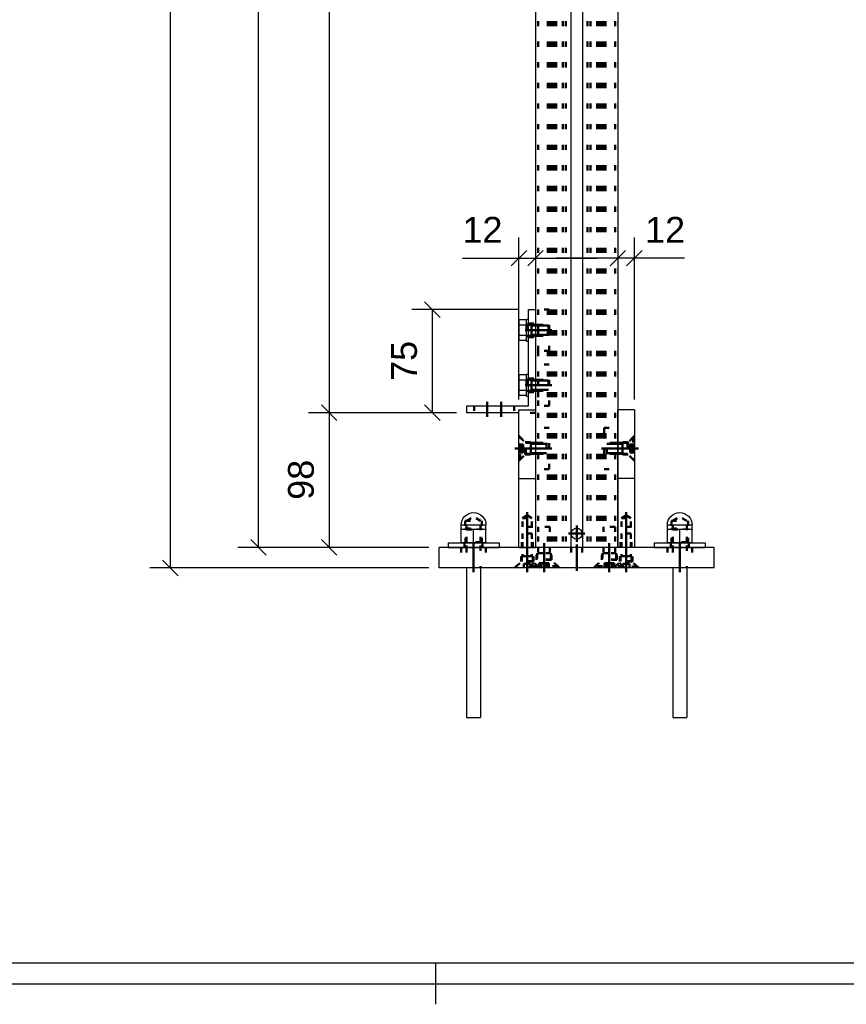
# Model space of a CAD drawing. Header units: millimetres. Extents: x 2 to 422, y -384 to -87.
# Tile 2 of 13: x 87 to 167, y -381 to -286. Entities that reach past the tile are written whole.
import ezdxf

# ---------------------------------------------------------------- set-up
doc = ezdxf.new("R2010")
doc.units = ezdxf.units.MM
doc.linetypes.add('DOT', pattern=[2, 0.5, -1.5])
doc.linetypes.add('STRICHPUNKT2', pattern=[18.5, 10, -4, 0.5, -4])
doc.layers.get('0').update_dxf_attribs({"linetype": 'CONTINUOUS'})
doc.layers.add('DIM49', color=4, linetype='CONTINUOUS')
doc.layers.add('TXT_DIM49', color=2, linetype='CONTINUOUS')
doc.layers.add('LE_ALL', color=7, linetype='CONTINUOUS', lineweight=50)
doc.styles.add('ARIAL', font='arial.ttf')

# ---------------------------------------------------------------- blocks, each defined once
blk = doc.blocks.new('DINA3_00002', base_point=(415.268, -377.081))
for p, q in [((415.268, -377.081), (9.268, -377.081)), ((127.268, -381.081), (127.268, -377.081)), ((7.268, -379.081), (417.268, -379.081))]:
    blk.add_line(p, q)
blk = doc.blocks.new('_ZBL0013_00001')
blk.add_blockref('DINA3_00002', (415.268, -377.081))
blk = doc.blocks.new('_D5', base_point=(115.431, -262.228))
at = {"layer": 'DIM49', "color": 1}
for p, q in [((116.931, -195.016), (116.931, -323.682)), ((129.264, -323.682), (114.931, -323.682)), ((116.181, -322.932), (117.681, -324.432))]:
    blk.add_line(p, q, dxfattribs=at)
blk = doc.blocks.new('_D6', base_point=(115.431, -332.135))
at = {"layer": 'DIM49', "color": 1}
for p, q in [((129.264, -323.682), (114.931, -323.682)), ((117.681, -324.432), (116.181, -322.932)), ((116.931, -323.682), (116.931, -336.748)), ((116.181, -335.998), (117.681, -337.498)), ((126.597, -336.748), (114.931, -336.748))]:
    blk.add_line(p, q, dxfattribs=at)
at = {"layer": 'TXT_DIM49', "style": 'ARIAL'}
blk.add_text('98', height=2.5, rotation=90.00021, dxfattribs=at).set_placement((115.431, -332.135))
blk = doc.blocks.new('Profiel 60x60_00315', base_point=(142.264, -185.682))
for p, q in [((136.931, -185.682), (136.931, -336.748)), ((140.364, -185.682), (140.364, -336.748)), ((141.497, -185.682), (141.497, -336.748)), ((144.931, -185.682), (144.931, -336.748)), ((140.364, -336.748), (136.931, -336.748)), ((141.497, -336.748), (140.364, -336.748)), ((144.931, -336.748), (141.497, -336.748))]:
    blk.add_line(p, q)
blk.add_circle((140.931, -335.415), 0.533)
at = {"layer": 'LE_ALL', "color": 3, "linetype": 'DOT'}
for p, q in [((137.197, -185.682), (137.197, -336.748)), ((137.197, -185.682), (137.197, -336.748)), ((138.128, -185.682), (138.128, -336.748)), ((138.277, -185.682), (138.277, -336.748)), ((138.331, -185.682), (138.331, -336.748)), ((138.397, -185.682), (138.397, -336.748)), ((138.506, -185.682), (138.506, -336.748)), ((138.531, -185.682), (138.531, -336.748)), ((138.611, -185.682), (138.611, -336.748)), ((138.623, -185.682), (138.623, -336.748)), ((138.664, -185.682), (138.664, -336.748)), ((138.697, -185.682), (138.697, -336.748)), ((138.784, -185.682), (138.784, -336.748)), ((138.944, -185.682), (138.944, -336.748)), ((139.597, -185.682), (139.597, -336.748)), ((139.864, -185.682), (139.864, -336.748)), ((141.997, -185.682), (141.997, -336.748)), ((142.264, -185.682), (142.264, -336.748)), ((142.917, -185.682), (142.917, -336.748)), ((143.077, -185.682), (143.077, -336.748)), ((143.164, -185.682), (143.164, -336.748)), ((143.197, -185.682), (143.197, -336.748)), ((143.238, -185.682), (143.238, -336.748)), ((143.251, -185.682), (143.251, -336.748)), ((143.331, -185.682), (143.331, -336.748)), ((143.356, -185.682), (143.356, -336.748)), ((143.464, -185.682), (143.464, -336.748)), ((143.531, -185.682), (143.531, -336.748)), ((143.584, -185.682), (143.584, -336.748)), ((143.733, -185.682), (143.733, -336.748)), ((144.664, -185.682), (144.664, -336.748)), ((144.664, -185.682), (144.664, -336.748))]:
    blk.add_line(p, q, dxfattribs=at)
for name, p in [('_D5', (115.431, -262.228)), ('_D6', (115.431, -332.135))]:
    blk.add_blockref(name, p)
blk = doc.blocks.new('_00317', base_point=(140.931, -335.415))
at = {"layer": 'LE_ALL', "color": 1, "linetype": 'STRICHPUNKT2'}
for q in [(140.931, -334.615), (140.931, -334.615), (140.131, -335.415), (140.131, -335.415), (141.731, -335.415), (140.931, -336.215), (141.731, -335.415), (140.931, -336.215)]:
    blk.add_line((140.931, -335.415), q, dxfattribs=at)
blk = doc.blocks.new('_00316')
blk.add_blockref('_00317', (140.931, -335.415))
blk = doc.blocks.new('Profiel 60x60_00314')
for name, p in [('Profiel 60x60_00315', (142.264, -185.682)), ('_00316', (0, 0))]:
    blk.add_blockref(name, p)
blk = doc.blocks.new('_D3', base_point=(108.557, -265.055))
at = {"layer": 'DIM49', "color": 1}
for p, q in [((110.057, -336.748), (110.057, -185.682)), ((109.307, -335.998), (110.807, -337.498)), ((126.597, -336.748), (108.057, -336.748))]:
    blk.add_line(p, q, dxfattribs=at)
blk = doc.blocks.new('Brede Strip 15x200_00320', base_point=(146.331, -338.132))
for p, q in [((154.264, -336.748), (127.597, -336.748)), ((127.597, -338.748), (127.597, -336.748)), ((154.264, -338.748), (154.264, -336.748)), ((154.264, -338.748), (127.597, -338.748))]:
    blk.add_line(p, q)
at = {"layer": 'LE_ALL', "color": 3, "linetype": 'DOT'}
for p, q in [((129.731, -336.748), (129.731, -338.748)), ((132.131, -336.748), (132.131, -338.748)), ((136.731, -338.132), (136.731, -336.748)), ((138.497, -337.966), (138.497, -336.748)), ((140.397, -336.748), (140.397, -338.748)), ((141.464, -336.748), (141.464, -338.748)), ((144.831, -337.966), (144.831, -336.748)), ((146.331, -338.132), (146.331, -336.748)), ((149.731, -336.748), (149.731, -338.748)), ((152.131, -336.748), (152.131, -338.748)), ((136.731, -338.132), (135.531, -338.132)), ((137.347, -338.748), (136.731, -338.132)), ((138.497, -337.966), (137.031, -337.966)), ((139.279, -338.748), (138.497, -337.966)), ((144.831, -337.966), (143.364, -337.966)), ((145.613, -338.748), (144.831, -337.966)), ((146.331, -338.132), (145.131, -338.132)), ((146.947, -338.748), (146.331, -338.132))]:
    blk.add_line(p, q, dxfattribs=at)
for points in [[(134.914, -338.748), (135.531, -338.132), (135.531, -336.748)], [(136.249, -338.748), (137.031, -337.966), (137.031, -336.748)], [(142.582, -338.748), (143.364, -337.966), (143.364, -336.748)], [(144.514, -338.748), (145.131, -338.132), (145.131, -336.748)]]:
    blk.add_lwpolyline(points, dxfattribs=at)
blk.add_blockref('_D3', (108.557, -265.055))
blk = doc.blocks.new('_00322', base_point=(130.931, -336.348))
at = {"layer": 'LE_ALL', "color": 1, "linetype": 'STRICHPUNKT2'}
for p, q in [((130.931, -336.348), (130.931, -339.148)), ((130.931, -336.348), (130.931, -339.148)), ((136.131, -339.148), (136.131, -336.348)), ((136.131, -339.148), (136.131, -336.348)), ((136.131, -339.148), (136.131, -336.348)), ((137.764, -339.148), (137.764, -336.348)), ((137.764, -339.148), (137.764, -336.348)), ((140.931, -336.482), (140.931, -339.015)), ((144.097, -339.148), (144.097, -336.348)), ((144.097, -339.148), (144.097, -336.348)), ((145.731, -339.148), (145.731, -336.348)), ((145.731, -339.148), (145.731, -336.348)), ((145.731, -339.148), (145.731, -336.348)), ((150.931, -336.348), (150.931, -339.148)), ((150.931, -336.348), (150.931, -339.148))]:
    blk.add_line(p, q, dxfattribs=at)
blk = doc.blocks.new('_00321')
blk.add_blockref('_00322', (130.931, -336.348))
blk = doc.blocks.new('Brede Strip 15x200_00319')
for name, p in [('Brede Strip 15x200_00320', (146.331, -338.132)), ('_00321', (0, 0))]:
    blk.add_blockref(name, p)
blk = doc.blocks.new('Carrosseriering M12 (ISO 7093 _ DIN 9021)_00326', base_point=(150.064, -336.748))
for p, q in [((148.464, -336.308), (153.397, -336.308)), ((148.464, -336.308), (148.464, -336.748)), ((148.464, -336.748), (153.397, -336.748)), ((153.397, -336.308), (153.397, -336.748))]:
    blk.add_line(p, q)
at = {"layer": 'LE_ALL', "color": 3, "linetype": 'DOT'}
for p, q in [((150.064, -336.748), (150.064, -336.308)), ((151.797, -336.748), (151.797, -336.308))]:
    blk.add_line(p, q, dxfattribs=at)
blk = doc.blocks.new('Carrosseriering M12 (ISO 7093 _ DIN 9021)_00325')
blk.add_blockref('Carrosseriering M12 (ISO 7093 _ DIN 9021)_00326', (150.064, -336.748))
blk = doc.blocks.new('Hoge dopmoer (DIN 1587)-M12_00328', base_point=(150.123, -334.908))
for p, q in [((149.731, -334.575), (152.131, -334.575)), ((149.731, -334.975), (150.331, -334.975)), ((149.731, -335.025), (149.731, -334.975)), ((149.731, -336.259), (149.731, -335.025)), ((150.331, -334.975), (151.531, -334.975)), ((150.931, -336.259), (150.931, -335.025)), ((151.531, -334.975), (152.131, -334.975)), ((152.131, -334.975), (152.131, -334.575)), ((152.131, -334.975), (152.131, -335.025)), ((149.731, -336.308), (149.731, -336.259)), ((150.331, -336.308), (149.731, -336.308)), ((151.531, -336.308), (150.331, -336.308))]:
    blk.add_line(p, q)
blk.add_lwpolyline([(149.731, -334.975), (149.731, -334.575, -0.414214), (150.931, -333.375, -0.414214), (152.131, -334.575)], format="xyb")
for points in [[(150.331, -334.975), (150.042, -334.987), (149.731, -335.025)], [(150.931, -335.025), (150.62, -334.987), (150.331, -334.975)], [(150.931, -336.259), (151.242, -336.296), (151.531, -336.308), (151.82, -336.296), (152.131, -336.259), (152.131, -335.025), (151.82, -334.987), (151.531, -334.975), (151.242, -334.987), (150.931, -335.025)], [(149.731, -336.259), (150.042, -336.296), (150.331, -336.308)], [(150.331, -336.308), (150.62, -336.296), (150.931, -336.259)], [(152.131, -336.259), (152.131, -336.308), (151.531, -336.308)]]:
    blk.add_lwpolyline(points)
at = {"layer": 'LE_ALL', "color": 3, "linetype": 'DOT'}
for p, q in [((150.123, -334.175), (151.739, -334.175)), ((150.123, -334.175), (150.123, -334.908)), ((150.251, -334.175), (150.931, -333.775)), ((151.611, -334.175), (150.931, -333.775)), ((151.739, -334.175), (151.739, -334.908)), ((150.123, -334.908), (151.739, -334.908)), ((150.131, -336.308), (150.131, -334.908)), ((151.731, -336.308), (151.731, -334.908))]:
    blk.add_line(p, q, dxfattribs=at)
blk = doc.blocks.new('GEWINDE_00330', base_point=(150.131, -336.308))
at = {"layer": 'LE_ALL', "color": 3, "linetype": 'DOT'}
for p, q in [((150.131, -336.308), (150.131, -334.908)), ((150.131, -334.908), (150.251, -335.028)), ((150.251, -336.239), (150.251, -335.028)), ((150.251, -335.028), (151.611, -335.028)), ((151.731, -334.908), (151.611, -335.028)), ((151.611, -336.239), (151.611, -335.028)), ((151.731, -336.308), (151.731, -334.908)), ((150.131, -336.308), (150.251, -336.239)), ((151.611, -336.239), (150.251, -336.239)), ((151.731, -336.308), (151.611, -336.239))]:
    blk.add_line(p, q, dxfattribs=at)
blk = doc.blocks.new('GEWINDE_00329')
blk.add_blockref('GEWINDE_00330', (150.131, -336.308))
blk = doc.blocks.new('Hoge dopmoer (DIN 1587)-M12_00327')
for name, p in [('Hoge dopmoer (DIN 1587)-M12_00328', (150.123, -334.908)), ('GEWINDE_00329', (0, 0))]:
    blk.add_blockref(name, p)
blk = doc.blocks.new('Draadstang-M12x140_00332', base_point=(150.251, -353.242))
for p, q in [((150.251, -338.748), (150.251, -353.242)), ((151.611, -338.748), (151.611, -353.242)), ((150.251, -353.242), (151.611, -353.242))]:
    blk.add_line(p, q)
at = {"layer": 'LE_ALL', "color": 3, "linetype": 'DOT'}
blk.add_line((151.611, -334.575), (151.611, -338.748), dxfattribs=at)
blk.add_lwpolyline([(150.251, -334.575), (150.251, -336.748), (150.251, -338.748)], dxfattribs=at)
blk = doc.blocks.new('Draadstang-M12x140_00331')
blk.add_blockref('Draadstang-M12x140_00332', (150.251, -353.242))
blk = doc.blocks.new('Montage_00324')
for name in ['Hoge dopmoer (DIN 1587)-M12_00327', 'Draadstang-M12x140_00331', 'Carrosseriering M12 (ISO 7093 _ DIN 9021)_00325']:
    blk.add_blockref(name, (0, 0))
blk = doc.blocks.new('Carrosseriering M12 (ISO 7093 _ DIN 9021)_00335', base_point=(130.064, -336.748))
for p, q in [((128.464, -336.308), (133.397, -336.308)), ((128.464, -336.308), (128.464, -336.748)), ((128.464, -336.748), (133.397, -336.748)), ((133.397, -336.308), (133.397, -336.748))]:
    blk.add_line(p, q)
at = {"layer": 'LE_ALL', "color": 3, "linetype": 'DOT'}
for p, q in [((130.064, -336.748), (130.064, -336.308)), ((131.797, -336.748), (131.797, -336.308))]:
    blk.add_line(p, q, dxfattribs=at)
blk = doc.blocks.new('Carrosseriering M12 (ISO 7093 _ DIN 9021)_00334')
blk.add_blockref('Carrosseriering M12 (ISO 7093 _ DIN 9021)_00335', (130.064, -336.748))
blk = doc.blocks.new('Hoge dopmoer (DIN 1587)-M12_00337', base_point=(130.123, -334.908))
for p, q in [((129.731, -334.575), (132.131, -334.575)), ((129.731, -334.975), (130.331, -334.975)), ((129.731, -335.025), (129.731, -334.975)), ((129.731, -336.259), (129.731, -335.025)), ((130.331, -334.975), (131.531, -334.975)), ((130.931, -336.259), (130.931, -335.025)), ((131.531, -334.975), (132.131, -334.975)), ((132.131, -334.975), (132.131, -334.575)), ((132.131, -334.975), (132.131, -335.025)), ((129.731, -336.308), (129.731, -336.259)), ((130.331, -336.308), (129.731, -336.308)), ((131.531, -336.308), (130.331, -336.308))]:
    blk.add_line(p, q)
blk.add_lwpolyline([(129.731, -334.975), (129.731, -334.575, -0.414214), (130.931, -333.375, -0.414214), (132.131, -334.575)], format="xyb")
for points in [[(130.331, -334.975), (130.042, -334.987), (129.731, -335.025)], [(130.931, -335.025), (130.62, -334.987), (130.331, -334.975)], [(130.931, -336.259), (131.242, -336.296), (131.531, -336.308), (131.82, -336.296), (132.131, -336.259), (132.131, -335.025), (131.82, -334.987), (131.531, -334.975), (131.242, -334.987), (130.931, -335.025)], [(129.731, -336.259), (130.042, -336.296), (130.331, -336.308)], [(130.331, -336.308), (130.62, -336.296), (130.931, -336.259)], [(132.131, -336.259), (132.131, -336.308), (131.531, -336.308)]]:
    blk.add_lwpolyline(points)
at = {"layer": 'LE_ALL', "color": 3, "linetype": 'DOT'}
for p, q in [((130.123, -334.175), (131.739, -334.175)), ((130.123, -334.175), (130.123, -334.908)), ((130.251, -334.175), (130.931, -333.775)), ((131.611, -334.175), (130.931, -333.775)), ((131.739, -334.175), (131.739, -334.908)), ((130.123, -334.908), (131.739, -334.908)), ((130.131, -336.308), (130.131, -334.908)), ((131.731, -336.308), (131.731, -334.908))]:
    blk.add_line(p, q, dxfattribs=at)
blk = doc.blocks.new('GEWINDE_00339', base_point=(130.131, -334.908))
at = {"layer": 'LE_ALL', "color": 3, "linetype": 'DOT'}
for p, q in [((130.131, -334.908), (130.251, -335.028)), ((130.131, -336.308), (130.131, -334.908)), ((130.251, -336.239), (130.251, -335.028)), ((130.251, -335.028), (131.611, -335.028)), ((131.731, -334.908), (131.611, -335.028)), ((131.611, -336.239), (131.611, -335.028)), ((131.731, -336.308), (131.731, -334.908)), ((130.131, -336.308), (130.251, -336.239)), ((131.611, -336.239), (130.251, -336.239)), ((131.731, -336.308), (131.611, -336.239))]:
    blk.add_line(p, q, dxfattribs=at)
blk = doc.blocks.new('GEWINDE_00338')
blk.add_blockref('GEWINDE_00339', (130.131, -334.908))
blk = doc.blocks.new('Hoge dopmoer (DIN 1587)-M12_00336')
for name, p in [('Hoge dopmoer (DIN 1587)-M12_00337', (130.123, -334.908)), ('GEWINDE_00338', (0, 0))]:
    blk.add_blockref(name, p)
blk = doc.blocks.new('Draadstang-M12x140_00341', base_point=(130.251, -353.242))
for p, q in [((130.251, -338.748), (130.251, -353.242)), ((131.611, -338.748), (131.611, -353.242)), ((130.251, -353.242), (131.611, -353.242))]:
    blk.add_line(p, q)
at = {"layer": 'LE_ALL', "color": 3, "linetype": 'DOT'}
blk.add_line((131.611, -334.575), (131.611, -338.748), dxfattribs=at)
blk.add_lwpolyline([(130.251, -334.575), (130.251, -336.748), (130.251, -338.748)], dxfattribs=at)
blk = doc.blocks.new('Draadstang-M12x140_00340')
blk.add_blockref('Draadstang-M12x140_00341', (130.251, -353.242))
blk = doc.blocks.new('Montage_00333')
for name in ['Hoge dopmoer (DIN 1587)-M12_00336', 'Draadstang-M12x140_00340', 'Carrosseriering M12 (ISO 7093 _ DIN 9021)_00334']:
    blk.add_blockref(name, (0, 0))
blk = doc.blocks.new('Montage voetplaat_00323')
for name in ['Montage_00333', 'Montage_00324']:
    blk.add_blockref(name, (0, 0))
blk = doc.blocks.new('Verzonken kopbout (DIN 7991_ISO 10642)-M10x30_00344', base_point=(137.197, -337.322))
at = {"layer": 'LE_ALL', "color": 3, "linetype": 'DOT'}
for p, q in [((137.197, -334.748), (137.197, -336.748)), ((138.331, -334.748), (137.197, -334.748)), ((138.331, -334.748), (138.331, -336.748)), ((137.197, -336.748), (137.197, -337.322)), ((138.331, -336.748), (138.331, -337.322)), ((136.431, -338.588), (137.097, -337.922)), ((137.097, -337.322), (137.097, -337.922)), ((138.431, -337.322), (137.097, -337.322)), ((137.197, -337.322), (138.331, -337.322)), ((138.431, -337.322), (138.431, -337.922)), ((136.431, -338.588), (136.431, -338.748)), ((139.097, -338.588), (136.431, -338.588)), ((137.533, -338.268), (137.302, -338.268)), ((137.302, -338.268), (137.302, -338.748)), ((137.995, -338.268), (137.533, -338.268)), ((137.533, -338.268), (137.533, -338.748)), ((137.995, -338.268), (137.995, -338.748)), ((138.226, -338.268), (137.995, -338.268)), ((138.226, -338.268), (138.226, -338.748)), ((139.097, -338.588), (139.097, -338.748))]:
    blk.add_line(p, q, dxfattribs=at)
blk.add_lwpolyline([(139.097, -338.588), (138.431, -337.922), (137.097, -337.922)], dxfattribs=at)
blk = doc.blocks.new('Verzonken kopbout (DIN 7991_ISO 10642)-M10x30_00343')
blk.add_blockref('Verzonken kopbout (DIN 7991_ISO 10642)-M10x30_00344', (137.197, -337.322))
blk = doc.blocks.new('Verzonken kopbout (DIN 7991_ISO 10642)-M10x30_00350', base_point=(143.531, -337.322))
at = {"layer": 'LE_ALL', "color": 3, "linetype": 'DOT'}
for p, q in [((143.531, -334.748), (143.531, -336.748)), ((144.664, -334.748), (143.531, -334.748)), ((144.664, -334.748), (144.664, -336.748)), ((143.531, -336.748), (143.531, -337.322)), ((144.664, -336.748), (144.664, -337.322)), ((142.764, -338.588), (143.431, -337.922)), ((143.431, -337.322), (143.431, -337.922)), ((144.764, -337.322), (143.431, -337.322)), ((143.531, -337.322), (144.664, -337.322)), ((144.764, -337.322), (144.764, -337.922)), ((142.764, -338.588), (142.764, -338.748)), ((145.431, -338.588), (142.764, -338.588)), ((143.866, -338.268), (143.635, -338.268)), ((143.635, -338.268), (143.635, -338.748)), ((144.328, -338.268), (143.866, -338.268)), ((143.866, -338.268), (143.866, -338.748)), ((144.328, -338.268), (144.328, -338.748)), ((144.559, -338.268), (144.328, -338.268)), ((144.559, -338.268), (144.559, -338.748)), ((145.431, -338.588), (145.431, -338.748))]:
    blk.add_line(p, q, dxfattribs=at)
blk.add_lwpolyline([(145.431, -338.588), (144.764, -337.922), (143.431, -337.922)], dxfattribs=at)
blk = doc.blocks.new('Verzonken kopbout (DIN 7991_ISO 10642)-M10x30_00349')
blk.add_blockref('Verzonken kopbout (DIN 7991_ISO 10642)-M10x30_00350', (143.531, -337.322))
blk = doc.blocks.new('Montage voetplaat_00342')
for name in ['Verzonken kopbout (DIN 7991_ISO 10642)-M10x30_00343', 'Verzonken kopbout (DIN 7991_ISO 10642)-M10x30_00349']:
    blk.add_blockref(name, (0, 0))
blk = doc.blocks.new('Voetplaat + montage_00318')
for name in ['Brede Strip 15x200_00319', 'Montage voetplaat_00323', 'Montage voetplaat_00342']:
    blk.add_blockref(name, (0, 0))
blk = doc.blocks.new('_D9', base_point=(129.849, -307.185))
at = {"layer": 'DIM49', "color": 1}
for p, q in [((135.331, -322.415), (135.331, -306.685)), ((134.581, -309.435), (136.081, -307.935)), ((137.681, -307.935), (136.181, -309.435)), ((129.849, -308.685), (142.931, -308.685))]:
    blk.add_line(p, q, dxfattribs=at)
at = {"layer": 'TXT_DIM49', "style": 'ARIAL'}
blk.add_text('12', height=2.5, dxfattribs=at).set_placement((129.849, -307.185))
blk = doc.blocks.new('Plaatwerk D_ 12_00353', base_point=(135.947, -327.749))
for p, q in [((135.331, -330.082), (136.931, -330.082)), ((136.931, -330.082), (136.931, -336.748)), ((135.331, -336.748), (136.931, -336.748))]:
    blk.add_line(p, q)
blk.add_lwpolyline([(135.331, -336.748), (135.331, -330.082), (135.331, -323.415), (136.931, -323.415), (136.931, -330.082)])
at = {"layer": 'LE_ALL', "color": 3, "linetype": 'DOT'}
for p, q in [((135.947, -327.749), (135.947, -326.549)), ((135.331, -328.365), (135.947, -327.749)), ((135.947, -327.749), (136.931, -327.749)), ((135.677, -333.922), (136.131, -333.66)), ((135.677, -333.922), (136.584, -333.922)), ((135.677, -334.748), (135.677, -333.922)), ((136.664, -334.748), (135.597, -334.748)), ((135.597, -336.748), (135.597, -334.748)), ((136.664, -336.748), (136.664, -334.748))]:
    blk.add_line(p, q, dxfattribs=at)
for points in [[(135.331, -325.932), (135.947, -326.549), (136.931, -326.549)], [(136.584, -334.748), (136.584, -333.922), (136.131, -333.66)]]:
    blk.add_lwpolyline(points, dxfattribs=at)
blk.add_blockref('_D9', (129.849, -307.185))
blk = doc.blocks.new('_00355', base_point=(134.931, -327.149))
at = {"layer": 'LE_ALL', "color": 1, "linetype": 'STRICHPUNKT2'}
for p, q in [((134.931, -327.149), (137.331, -327.149)), ((136.131, -337.015), (136.131, -333.347)), ((136.131, -337.015), (136.131, -333.347)), ((136.131, -337.015), (136.131, -333.347))]:
    blk.add_line(p, q, dxfattribs=at)
blk = doc.blocks.new('_00354')
blk.add_blockref('_00355', (134.931, -327.149))
blk = doc.blocks.new('DIN 76-M8_00357', base_point=(136.584, -336.748))
at = {"layer": 'LE_ALL', "color": 3, "linetype": 'DOT'}
for p, q in [((136.664, -334.748), (135.597, -334.748)), ((135.597, -336.748), (135.597, -334.748)), ((135.677, -336.748), (135.677, -334.748)), ((136.584, -336.748), (136.584, -334.748)), ((136.664, -336.748), (136.664, -334.748))]:
    blk.add_line(p, q, dxfattribs=at)
blk = doc.blocks.new('DIN 76-M8_00356')
blk.add_blockref('DIN 76-M8_00357', (136.584, -336.748))
blk = doc.blocks.new('Plaatwerk D_ 12_00352')
for name, p in [('Plaatwerk D_ 12_00353', (135.947, -327.749)), ('_00354', (0, 0)), ('DIN 76-M8_00356', (0, 0))]:
    blk.add_blockref(name, p)
blk = doc.blocks.new('_D8', base_point=(147.567, -307.185))
at = {"layer": 'DIM49', "color": 1}
for p, q in [((146.531, -322.415), (146.531, -306.685)), ((144.181, -309.435), (145.681, -307.935)), ((147.281, -307.935), (145.781, -309.435)), ((151.407, -308.685), (138.931, -308.685))]:
    blk.add_line(p, q, dxfattribs=at)
at = {"layer": 'TXT_DIM49', "style": 'ARIAL'}
blk.add_text('12', height=2.5, dxfattribs=at).set_placement((147.567, -307.185))
blk = doc.blocks.new('Plaatwerk D_ 12_00359', base_point=(145.914, -326.549))
for p, q in [((146.531, -323.415), (144.931, -323.415)), ((144.931, -330.082), (144.931, -323.415)), ((146.531, -323.415), (146.531, -330.082)), ((146.531, -330.082), (144.931, -330.082)), ((146.531, -330.082), (146.531, -336.748))]:
    blk.add_line(p, q)
blk.add_lwpolyline([(146.531, -336.748), (144.931, -336.748), (144.931, -330.082)])
at = {"layer": 'LE_ALL', "color": 3, "linetype": 'DOT'}
for p, q in [((145.914, -326.549), (144.931, -326.549)), ((146.531, -325.932), (145.914, -326.549)), ((145.914, -326.549), (145.914, -327.749)), ((145.277, -333.922), (145.731, -333.66)), ((145.277, -333.922), (146.184, -333.922)), ((145.277, -334.748), (145.277, -333.922)), ((146.264, -334.748), (145.197, -334.748)), ((145.197, -336.748), (145.197, -334.748)), ((146.264, -336.748), (146.264, -334.748))]:
    blk.add_line(p, q, dxfattribs=at)
for points in [[(146.531, -328.365), (145.914, -327.749), (144.931, -327.749)], [(146.184, -334.748), (146.184, -333.922), (145.731, -333.66)]]:
    blk.add_lwpolyline(points, dxfattribs=at)
blk.add_blockref('_D8', (147.567, -307.185))
blk = doc.blocks.new('_00361', base_point=(146.931, -327.149))
at = {"layer": 'LE_ALL', "color": 1, "linetype": 'STRICHPUNKT2'}
for p, q in [((146.931, -327.149), (144.531, -327.149)), ((145.731, -337.015), (145.731, -333.347)), ((145.731, -337.015), (145.731, -333.347)), ((145.731, -337.015), (145.731, -333.347))]:
    blk.add_line(p, q, dxfattribs=at)
blk = doc.blocks.new('_00360')
blk.add_blockref('_00361', (146.931, -327.149))
blk = doc.blocks.new('DIN 76-M8_00363', base_point=(146.184, -336.748))
at = {"layer": 'LE_ALL', "color": 3, "linetype": 'DOT'}
for p, q in [((146.264, -334.748), (145.197, -334.748)), ((145.197, -336.748), (145.197, -334.748)), ((145.277, -336.748), (145.277, -334.748)), ((146.184, -336.748), (146.184, -334.748)), ((146.264, -336.748), (146.264, -334.748))]:
    blk.add_line(p, q, dxfattribs=at)
blk = doc.blocks.new('DIN 76-M8_00362')
blk.add_blockref('DIN 76-M8_00363', (146.184, -336.748))
blk = doc.blocks.new('Plaatwerk D_ 12_00358')
for name, p in [('Plaatwerk D_ 12_00359', (145.914, -326.549)), ('_00360', (0, 0)), ('DIN 76-M8_00362', (0, 0))]:
    blk.add_blockref(name, p)
blk = doc.blocks.new('Verzonken kopbout (DIN 7991_ISO 10642)-M8x25_00366', base_point=(135.677, -337.587))
at = {"layer": 'LE_ALL', "color": 3, "linetype": 'DOT'}
for p, q in [((135.677, -335.415), (135.677, -337.587)), ((136.584, -335.415), (135.677, -335.415)), ((136.584, -335.415), (136.584, -337.587)), ((135.064, -338.62), (135.597, -338.087)), ((135.597, -337.587), (135.597, -338.087)), ((136.664, -337.587), (135.597, -337.587)), ((135.677, -337.587), (136.584, -337.587)), ((136.664, -337.587), (136.664, -338.087)), ((135.064, -338.62), (135.064, -338.748)), ((137.197, -338.62), (135.064, -338.62)), ((135.797, -338.348), (135.797, -338.748)), ((136.131, -338.348), (136.131, -338.748)), ((136.464, -338.348), (136.464, -338.748)), ((137.197, -338.62), (137.197, -338.748))]:
    blk.add_line(p, q, dxfattribs=at)
for points in [[(137.197, -338.62), (136.664, -338.087), (135.597, -338.087)], [(136.464, -338.348), (136.131, -338.348), (135.797, -338.348)]]:
    blk.add_lwpolyline(points, dxfattribs=at)
blk = doc.blocks.new('Verzonken kopbout (DIN 7991_ISO 10642)-M8x25_00365')
blk.add_blockref('Verzonken kopbout (DIN 7991_ISO 10642)-M8x25_00366', (135.677, -337.587))
blk = doc.blocks.new('Montage_00364')
blk.add_blockref('Verzonken kopbout (DIN 7991_ISO 10642)-M8x25_00365', (0, 0))
blk = doc.blocks.new('Verzonken kopbout (DIN 7991_ISO 10642)-M8x25_00373', base_point=(145.277, -337.587))
at = {"layer": 'LE_ALL', "color": 3, "linetype": 'DOT'}
for p, q in [((145.277, -335.415), (145.277, -337.587)), ((146.184, -335.415), (145.277, -335.415)), ((146.184, -335.415), (146.184, -337.587)), ((144.664, -338.62), (145.197, -338.087)), ((145.197, -337.587), (145.197, -338.087)), ((146.264, -337.587), (145.197, -337.587)), ((145.277, -337.587), (146.184, -337.587)), ((146.264, -337.587), (146.264, -338.087)), ((144.664, -338.62), (144.664, -338.748)), ((146.797, -338.62), (144.664, -338.62)), ((145.397, -338.348), (145.397, -338.748)), ((145.731, -338.348), (145.731, -338.748)), ((146.064, -338.348), (146.064, -338.748)), ((146.797, -338.62), (146.797, -338.748))]:
    blk.add_line(p, q, dxfattribs=at)
for points in [[(146.797, -338.62), (146.264, -338.087), (145.197, -338.087)], [(146.064, -338.348), (145.731, -338.348), (145.397, -338.348)]]:
    blk.add_lwpolyline(points, dxfattribs=at)
blk = doc.blocks.new('Verzonken kopbout (DIN 7991_ISO 10642)-M8x25_00372')
blk.add_blockref('Verzonken kopbout (DIN 7991_ISO 10642)-M8x25_00373', (145.277, -337.587))
blk = doc.blocks.new('Montage_00371')
blk.add_blockref('Verzonken kopbout (DIN 7991_ISO 10642)-M8x25_00372', (0, 0))
blk = doc.blocks.new('1011 Moerblok M8_00380', base_point=(137.197, -327.682))
at = {"layer": 'LE_ALL', "color": 3, "linetype": 'DOT'}
for p, q in [((137.197, -326.615), (138.264, -326.615)), ((137.197, -327.682), (138.264, -327.682)), ((138.264, -329.149), (137.197, -329.149))]:
    blk.add_line(p, q, dxfattribs=at)
blk.add_lwpolyline([(138.264, -329.149), (138.264, -325.149), (137.197, -325.149)], dxfattribs=at)
blk = doc.blocks.new('DIN 13-M8_00382', base_point=(137.197, -326.695))
at = {"layer": 'LE_ALL', "color": 3, "linetype": 'DOT'}
for p, q in [((137.197, -326.615), (138.264, -326.615)), ((137.197, -326.695), (138.264, -326.695)), ((137.197, -327.602), (138.264, -327.602)), ((137.197, -327.682), (138.264, -327.682))]:
    blk.add_line(p, q, dxfattribs=at)
blk = doc.blocks.new('DIN 13-M8_00381')
blk.add_blockref('DIN 13-M8_00382', (137.197, -326.695))
blk = doc.blocks.new('_00384', base_point=(136.931, -327.149))
at = {"layer": 'LE_ALL', "color": 1, "linetype": 'STRICHPUNKT2'}
blk.add_line((136.931, -327.149), (138.531, -327.149), dxfattribs=at)
blk = doc.blocks.new('_00383')
blk.add_blockref('_00384', (136.931, -327.149))
blk = doc.blocks.new('1011 Moerblok M8_00379')
for name, p in [('1011 Moerblok M8_00380', (137.197, -327.682)), ('DIN 13-M8_00381', (0, 0)), ('_00383', (0, 0))]:
    blk.add_blockref(name, p)
blk = doc.blocks.new('Verzonken kopbout (DIN 7991_ISO 10642)-M8x20_00386', base_point=(136.492, -327.602))
at = {"layer": 'LE_ALL', "color": 3, "linetype": 'DOT'}
for p, q in [((135.459, -326.082), (135.331, -326.082)), ((135.992, -327.682), (135.992, -326.615)), ((136.492, -326.615), (135.992, -326.615)), ((136.492, -327.602), (136.492, -326.695)), ((137.997, -326.695), (136.492, -326.695)), ((135.731, -326.764), (135.331, -326.764)), ((135.731, -326.956), (135.331, -326.956)), ((135.731, -327.341), (135.331, -327.341)), ((135.731, -327.533), (135.331, -327.533)), ((137.997, -327.602), (136.492, -327.602)), ((135.459, -328.215), (135.331, -328.215)), ((135.459, -328.215), (135.992, -327.682))]:
    blk.add_line(p, q, dxfattribs=at)
for points in [[(135.459, -328.215), (135.459, -326.082), (135.992, -326.615)], [(136.492, -326.615), (136.492, -327.682), (135.992, -327.682)], [(135.731, -327.533), (135.731, -327.341), (135.731, -326.956), (135.731, -326.764)]]:
    blk.add_lwpolyline(points, dxfattribs=at)
blk = doc.blocks.new('GEWINDE_00388', base_point=(136.931, -327.602))
at = {"layer": 'LE_ALL', "color": 3, "linetype": 'DOT'}
for p, q in [((136.492, -327.682), (136.492, -326.615)), ((136.492, -326.615), (136.931, -326.615)), ((136.492, -326.695), (136.931, -326.695)), ((136.931, -326.615), (137.997, -326.615)), ((136.931, -326.695), (137.997, -326.695)), ((137.997, -326.615), (137.997, -327.682)), ((136.492, -327.602), (136.931, -327.602)), ((136.931, -327.602), (137.997, -327.602)), ((136.492, -327.682), (136.931, -327.682)), ((136.931, -327.682), (137.997, -327.682))]:
    blk.add_line(p, q, dxfattribs=at)
blk = doc.blocks.new('GEWINDE_00387')
blk.add_blockref('GEWINDE_00388', (136.931, -327.602))
blk = doc.blocks.new('Verzonken kopbout (DIN 7991_ISO 10642)-M8x20_00385')
for name, p in [('Verzonken kopbout (DIN 7991_ISO 10642)-M8x20_00386', (136.492, -327.602)), ('GEWINDE_00387', (0, 0))]:
    blk.add_blockref(name, p)
blk = doc.blocks.new('Montage baluster_00378')
for name in ['1011 Moerblok M8_00379', 'Verzonken kopbout (DIN 7991_ISO 10642)-M8x20_00385']:
    blk.add_blockref(name, (0, 0))
blk = doc.blocks.new('1011 Moerblok M8_00391', base_point=(144.664, -326.615))
at = {"layer": 'LE_ALL', "color": 3, "linetype": 'DOT'}
for p, q in [((143.597, -325.149), (144.664, -325.149)), ((144.664, -326.615), (143.597, -326.615)), ((144.664, -327.682), (143.597, -327.682))]:
    blk.add_line(p, q, dxfattribs=at)
blk.add_lwpolyline([(143.597, -325.149), (143.597, -329.149), (144.664, -329.149)], dxfattribs=at)
blk = doc.blocks.new('DIN 13-M8_00393', base_point=(144.664, -327.602))
at = {"layer": 'LE_ALL', "color": 3, "linetype": 'DOT'}
for p, q in [((144.664, -326.615), (143.597, -326.615)), ((144.664, -326.695), (143.597, -326.695)), ((144.664, -327.602), (143.597, -327.602)), ((144.664, -327.682), (143.597, -327.682))]:
    blk.add_line(p, q, dxfattribs=at)
blk = doc.blocks.new('DIN 13-M8_00392')
blk.add_blockref('DIN 13-M8_00393', (144.664, -327.602))
blk = doc.blocks.new('_00395', base_point=(144.931, -327.149))
at = {"layer": 'LE_ALL', "color": 1, "linetype": 'STRICHPUNKT2'}
blk.add_line((144.931, -327.149), (143.331, -327.149), dxfattribs=at)
blk = doc.blocks.new('_00394')
blk.add_blockref('_00395', (144.931, -327.149))
blk = doc.blocks.new('1011 Moerblok M8_00390')
for name, p in [('1011 Moerblok M8_00391', (144.664, -326.615)), ('DIN 13-M8_00392', (0, 0)), ('_00394', (0, 0))]:
    blk.add_blockref(name, p)
blk = doc.blocks.new('Verzonken kopbout (DIN 7991_ISO 10642)-M8x20_00397', base_point=(145.369, -326.695))
at = {"layer": 'LE_ALL', "color": 3, "linetype": 'DOT'}
for p, q in [((143.864, -326.695), (145.369, -326.695)), ((145.369, -326.695), (145.369, -327.602)), ((146.403, -326.082), (145.869, -326.615)), ((145.869, -326.615), (145.869, -327.682)), ((146.403, -326.082), (146.531, -326.082)), ((143.864, -327.602), (145.369, -327.602)), ((146.131, -326.764), (146.131, -326.956)), ((146.131, -326.764), (146.531, -326.764)), ((146.131, -326.956), (146.131, -327.341)), ((146.131, -326.956), (146.531, -326.956)), ((146.131, -327.341), (146.531, -327.341)), ((146.131, -327.341), (146.131, -327.533)), ((146.131, -327.533), (146.531, -327.533)), ((145.369, -327.682), (145.869, -327.682)), ((146.403, -328.215), (146.531, -328.215))]:
    blk.add_line(p, q, dxfattribs=at)
for points in [[(145.369, -327.682), (145.369, -326.615), (145.869, -326.615)], [(146.403, -326.082), (146.403, -328.215), (145.869, -327.682)]]:
    blk.add_lwpolyline(points, dxfattribs=at)
blk = doc.blocks.new('GEWINDE_00399', base_point=(144.931, -326.695))
at = {"layer": 'LE_ALL', "color": 3, "linetype": 'DOT'}
for p, q in [((143.864, -327.682), (143.864, -326.615)), ((144.931, -326.615), (143.864, -326.615)), ((144.931, -326.695), (143.864, -326.695)), ((145.369, -326.615), (144.931, -326.615)), ((145.369, -326.695), (144.931, -326.695)), ((145.369, -326.615), (145.369, -327.682)), ((144.931, -327.602), (143.864, -327.602)), ((145.369, -327.602), (144.931, -327.602)), ((144.931, -327.682), (143.864, -327.682)), ((145.369, -327.682), (144.931, -327.682))]:
    blk.add_line(p, q, dxfattribs=at)
blk = doc.blocks.new('GEWINDE_00398')
blk.add_blockref('GEWINDE_00399', (144.931, -326.695))
blk = doc.blocks.new('Verzonken kopbout (DIN 7991_ISO 10642)-M8x20_00396')
for name, p in [('Verzonken kopbout (DIN 7991_ISO 10642)-M8x20_00397', (145.369, -326.695)), ('GEWINDE_00398', (0, 0))]:
    blk.add_blockref(name, p)
blk = doc.blocks.new('Montage baluster_00389')
for name in ['1011 Moerblok M8_00390', 'Verzonken kopbout (DIN 7991_ISO 10642)-M8x20_00396']:
    blk.add_blockref(name, (0, 0))
blk = doc.blocks.new('Schoren + montage_00351')
for name in ['Plaatwerk D_ 12_00352', 'Plaatwerk D_ 12_00358', 'Montage baluster_00378', 'Montage baluster_00389', 'Montage_00364', 'Montage_00371']:
    blk.add_blockref(name, (0, 0))
blk = doc.blocks.new('_D12', base_point=(100.01, -265.922))
at = {"layer": 'DIM49', "color": 1}
for p, q in [((101.51, -185.416), (101.51, -338.748)), ((100.76, -337.998), (102.26, -339.498)), ((126.597, -338.748), (99.51, -338.748))]:
    blk.add_line(p, q, dxfattribs=at)
blk = doc.blocks.new('Plaatwerk D_ 2_00402', base_point=(138.864, -185.682))
blk.add_blockref('_D12', (100.01, -265.922))
blk = doc.blocks.new('Plaatwerk D_ 2_00401')
blk.add_blockref('Plaatwerk D_ 2_00402', (138.864, -185.682))
blk = doc.blocks.new('Afdekkapje + montage_00400')
blk.add_blockref('Plaatwerk D_ 2_00401', (0, 0))
blk = doc.blocks.new('_D7', base_point=(125.431, -320.602))
at = {"layer": 'DIM49', "color": 1}
for p, q in [((127.681, -314.432), (126.181, -312.932)), ((135.264, -313.682), (124.931, -313.682)), ((126.931, -323.682), (126.931, -313.682)), ((129.264, -323.682), (124.931, -323.682)), ((126.181, -322.932), (127.681, -324.432))]:
    blk.add_line(p, q, dxfattribs=at)
at = {"layer": 'TXT_DIM49', "style": 'ARIAL'}
blk.add_text('75', height=2.5, rotation=90.00021, dxfattribs=at).set_placement((125.431, -320.602))
blk = doc.blocks.new('Hoeklijn 75x50x5_00448', base_point=(132.264, -323.015))
for p, q in [((136.931, -313.682), (136.931, -323.682)), ((135.331, -323.682), (130.264, -323.682))]:
    blk.add_line(p, q)
blk.add_lwpolyline([(130.264, -323.682), (130.264, -323.015), (136.264, -323.015), (136.264, -313.682), (136.931, -313.682)])
at = {"layer": 'LE_ALL', "color": 3, "linetype": 'DOT'}
for p, q in [((136.264, -315.015), (136.931, -315.015)), ((136.264, -316.349), (136.931, -316.349)), ((136.264, -320.349), (136.931, -320.349)), ((136.264, -321.682), (136.931, -321.682)), ((130.997, -323.015), (130.997, -323.682)), ((132.264, -323.015), (132.264, -323.682)), ((133.597, -323.015), (133.597, -323.682)), ((134.864, -323.015), (134.864, -323.682)), ((136.931, -323.682), (135.331, -323.682))]:
    blk.add_line(p, q, dxfattribs=at)
blk.add_blockref('_D7', (125.431, -320.602))
blk = doc.blocks.new('_00450', base_point=(135.931, -321.015))
at = {"layer": 'LE_ALL', "color": 1, "linetype": 'STRICHPUNKT2'}
for p, q in [((135.931, -315.682), (137.264, -315.682)), ((135.931, -321.015), (137.264, -321.015)), ((132.264, -324.082), (132.264, -322.615)), ((133.597, -324.082), (133.597, -322.615))]:
    blk.add_line(p, q, dxfattribs=at)
blk = doc.blocks.new('_00449')
blk.add_blockref('_00450', (135.931, -321.015))
blk = doc.blocks.new('Hoeklijn 75x50x5_00447')
for name, p in [('Hoeklijn 75x50x5_00448', (132.264, -323.015)), ('_00449', (0, 0))]:
    blk.add_blockref(name, p)
blk = doc.blocks.new('1011 Moerblok M8_00453', base_point=(137.197, -316.215))
at = {"layer": 'LE_ALL', "color": 3, "linetype": 'DOT'}
for p, q in [((137.197, -317.682), (137.197, -313.682)), ((137.197, -315.149), (138.264, -315.149)), ((137.197, -316.215), (138.264, -316.215)), ((138.264, -317.682), (137.197, -317.682))]:
    blk.add_line(p, q, dxfattribs=at)
blk.add_lwpolyline([(138.264, -317.682), (138.264, -313.682), (137.197, -313.682)], dxfattribs=at)
blk = doc.blocks.new('DIN 13-M8_00455', base_point=(137.197, -315.229))
at = {"layer": 'LE_ALL', "color": 3, "linetype": 'DOT'}
for p, q in [((137.197, -315.149), (138.264, -315.149)), ((137.197, -315.229), (138.264, -315.229)), ((137.197, -316.135), (138.264, -316.135)), ((137.197, -316.215), (138.264, -316.215))]:
    blk.add_line(p, q, dxfattribs=at)
blk = doc.blocks.new('DIN 13-M8_00454')
blk.add_blockref('DIN 13-M8_00455', (137.197, -315.229))
blk = doc.blocks.new('_00457', base_point=(136.931, -315.682))
at = {"layer": 'LE_ALL', "color": 1, "linetype": 'STRICHPUNKT2'}
blk.add_line((136.931, -315.682), (138.531, -315.682), dxfattribs=at)
blk = doc.blocks.new('_00456')
blk.add_blockref('_00457', (136.931, -315.682))
blk = doc.blocks.new('1011 Moerblok M8_00452')
for name, p in [('1011 Moerblok M8_00453', (137.197, -316.215)), ('DIN 13-M8_00454', (0, 0)), ('_00456', (0, 0))]:
    blk.add_blockref(name, p)
blk = doc.blocks.new('Sluitring (DIN 125)-M8_00459', base_point=(136.264, -316.242))
for p, q in [((136.051, -314.615), (136.264, -314.615)), ((136.051, -316.749), (136.051, -314.615)), ((136.264, -316.749), (136.264, -314.615)), ((136.051, -316.749), (136.264, -316.749))]:
    blk.add_line(p, q)
at = {"layer": 'LE_ALL', "color": 3, "linetype": 'DOT'}
for p, q in [((136.264, -315.122), (136.051, -315.122)), ((136.264, -316.242), (136.051, -316.242))]:
    blk.add_line(p, q, dxfattribs=at)
blk = doc.blocks.new('Sluitring (DIN 125)-M8_00458')
blk.add_blockref('Sluitring (DIN 125)-M8_00459', (136.264, -316.242))
blk = doc.blocks.new('Zeskant tapbout-M8x16 (DIN 933)_00461', base_point=(136.551, -316.135))
for p, q in [((136.051, -314.681), (135.344, -314.681)), ((136.051, -315.182), (136.051, -314.681)), ((136.051, -316.182), (135.344, -316.182)), ((135.344, -316.683), (135.344, -316.182)), ((136.051, -316.683), (135.344, -316.683))]:
    blk.add_line(p, q)
for points in [[(135.344, -316.182), (135.344, -315.182), (135.344, -314.681)], [(136.051, -316.683), (136.051, -316.182), (136.051, -315.182), (135.344, -315.182)]]:
    blk.add_lwpolyline(points)
at = {"layer": 'LE_ALL', "color": 3, "linetype": 'DOT'}
for p, q in [((136.051, -315.149), (136.051, -316.215)), ((136.551, -315.149), (136.051, -315.149)), ((136.551, -316.135), (136.551, -315.229)), ((138.184, -315.229), (136.551, -315.229)), ((138.184, -316.135), (136.551, -316.135))]:
    blk.add_line(p, q, dxfattribs=at)
blk.add_lwpolyline([(136.551, -315.149), (136.551, -316.215), (136.051, -316.215)], dxfattribs=at)
blk = doc.blocks.new('GEWINDE_00463', base_point=(136.931, -316.135))
at = {"layer": 'LE_ALL', "color": 3, "linetype": 'DOT'}
for p, q in [((136.551, -316.215), (136.551, -315.149)), ((136.551, -315.149), (136.931, -315.149)), ((136.551, -315.229), (136.931, -315.229)), ((136.931, -315.149), (138.184, -315.149)), ((136.931, -315.229), (138.184, -315.229)), ((138.184, -315.149), (138.184, -316.215)), ((136.551, -316.135), (136.931, -316.135)), ((136.931, -316.135), (138.184, -316.135)), ((136.551, -316.215), (136.931, -316.215)), ((136.931, -316.215), (138.184, -316.215))]:
    blk.add_line(p, q, dxfattribs=at)
blk = doc.blocks.new('GEWINDE_00462')
blk.add_blockref('GEWINDE_00463', (136.931, -316.135))
blk = doc.blocks.new('Zeskant tapbout-M8x16 (DIN 933)_00460')
for name, p in [('Zeskant tapbout-M8x16 (DIN 933)_00461', (136.551, -316.135)), ('GEWINDE_00462', (0, 0))]:
    blk.add_blockref(name, p)
blk = doc.blocks.new('Montage baluster_00451')
for name in ['1011 Moerblok M8_00452', 'Zeskant tapbout-M8x16 (DIN 933)_00460', 'Sluitring (DIN 125)-M8_00458']:
    blk.add_blockref(name, (0, 0))
blk = doc.blocks.new('1011 Moerblok M8_00466', base_point=(137.197, -321.549))
at = {"layer": 'LE_ALL', "color": 3, "linetype": 'DOT'}
for p, q in [((137.197, -323.015), (137.197, -319.015)), ((137.197, -320.482), (138.264, -320.482)), ((137.197, -321.549), (138.264, -321.549)), ((138.264, -323.015), (137.197, -323.015))]:
    blk.add_line(p, q, dxfattribs=at)
blk.add_lwpolyline([(138.264, -323.015), (138.264, -319.015), (137.197, -319.015)], dxfattribs=at)
blk = doc.blocks.new('DIN 13-M8_00468', base_point=(137.197, -320.562))
at = {"layer": 'LE_ALL', "color": 3, "linetype": 'DOT'}
for p, q in [((137.197, -320.482), (138.264, -320.482)), ((137.197, -320.562), (138.264, -320.562)), ((137.197, -321.469), (138.264, -321.469)), ((137.197, -321.549), (138.264, -321.549))]:
    blk.add_line(p, q, dxfattribs=at)
blk = doc.blocks.new('DIN 13-M8_00467')
blk.add_blockref('DIN 13-M8_00468', (137.197, -320.562))
blk = doc.blocks.new('_00470', base_point=(136.931, -321.015))
at = {"layer": 'LE_ALL', "color": 1, "linetype": 'STRICHPUNKT2'}
blk.add_line((136.931, -321.015), (138.531, -321.015), dxfattribs=at)
blk = doc.blocks.new('_00469')
blk.add_blockref('_00470', (136.931, -321.015))
blk = doc.blocks.new('1011 Moerblok M8_00465')
for name, p in [('1011 Moerblok M8_00466', (137.197, -321.549)), ('DIN 13-M8_00467', (0, 0)), ('_00469', (0, 0))]:
    blk.add_blockref(name, p)
blk = doc.blocks.new('Sluitring (DIN 125)-M8_00472', base_point=(136.264, -321.575))
for p, q in [((136.051, -319.949), (136.264, -319.949)), ((136.051, -322.082), (136.051, -319.949)), ((136.264, -322.082), (136.264, -319.949)), ((136.051, -322.082), (136.264, -322.082))]:
    blk.add_line(p, q)
at = {"layer": 'LE_ALL', "color": 3, "linetype": 'DOT'}
for p, q in [((136.264, -320.455), (136.051, -320.455)), ((136.264, -321.575), (136.051, -321.575))]:
    blk.add_line(p, q, dxfattribs=at)
blk = doc.blocks.new('Sluitring (DIN 125)-M8_00471')
blk.add_blockref('Sluitring (DIN 125)-M8_00472', (136.264, -321.575))
blk = doc.blocks.new('Zeskant tapbout-M8x16 (DIN 933)_00474', base_point=(136.551, -321.469))
for p, q in [((136.051, -320.014), (135.344, -320.014)), ((136.051, -320.515), (136.051, -320.014)), ((136.051, -321.516), (135.344, -321.516)), ((135.344, -322.016), (135.344, -321.516)), ((136.051, -322.016), (135.344, -322.016))]:
    blk.add_line(p, q)
for points in [[(135.344, -321.516), (135.344, -320.515), (135.344, -320.014)], [(136.051, -322.016), (136.051, -321.516), (136.051, -320.515), (135.344, -320.515)]]:
    blk.add_lwpolyline(points)
at = {"layer": 'LE_ALL', "color": 3, "linetype": 'DOT'}
for p, q in [((136.051, -320.482), (136.051, -321.549)), ((136.551, -320.482), (136.051, -320.482)), ((136.551, -321.469), (136.551, -320.562)), ((138.184, -320.562), (136.551, -320.562)), ((138.184, -321.469), (136.551, -321.469))]:
    blk.add_line(p, q, dxfattribs=at)
blk.add_lwpolyline([(136.551, -320.482), (136.551, -321.549), (136.051, -321.549)], dxfattribs=at)
blk = doc.blocks.new('GEWINDE_00476', base_point=(136.931, -321.469))
at = {"layer": 'LE_ALL', "color": 3, "linetype": 'DOT'}
for p, q in [((136.551, -321.549), (136.551, -320.482)), ((136.551, -320.482), (136.931, -320.482)), ((136.551, -320.562), (136.931, -320.562)), ((136.931, -320.482), (138.184, -320.482)), ((136.931, -320.562), (138.184, -320.562)), ((138.184, -320.482), (138.184, -321.549)), ((136.551, -321.469), (136.931, -321.469)), ((136.551, -321.549), (136.931, -321.549)), ((136.931, -321.469), (138.184, -321.469)), ((136.931, -321.549), (138.184, -321.549))]:
    blk.add_line(p, q, dxfattribs=at)
blk = doc.blocks.new('GEWINDE_00475')
blk.add_blockref('GEWINDE_00476', (136.931, -321.469))
blk = doc.blocks.new('Zeskant tapbout-M8x16 (DIN 933)_00473')
for name, p in [('Zeskant tapbout-M8x16 (DIN 933)_00474', (136.551, -321.469)), ('GEWINDE_00475', (0, 0))]:
    blk.add_blockref(name, p)
blk = doc.blocks.new('Montage baluster_00464')
for name in ['1011 Moerblok M8_00465', 'Zeskant tapbout-M8x16 (DIN 933)_00473', 'Sluitring (DIN 125)-M8_00471']:
    blk.add_blockref(name, (0, 0))
blk = doc.blocks.new('deel aan baluster_00446')
for name in ['Hoeklijn 75x50x5_00447', 'Montage baluster_00451', 'Montage baluster_00464']:
    blk.add_blockref(name, (0, 0))
blk = doc.blocks.new('Tussenkoker_00414')
blk.add_blockref('deel aan baluster_00446', (0, 0))
blk = doc.blocks.new('Tussenkoker_00313')
for name in ['Afdekkapje + montage_00400', 'Voetplaat + montage_00318', 'Profiel 60x60_00314', 'Tussenkoker_00414', 'Schoren + montage_00351']:
    blk.add_blockref(name, (0, 0))
blk = doc.blocks.new('_A3D0048_00312')
blk.add_blockref('Tussenkoker_00313', (0, 0))
blk = doc.blocks.new('_ANS0048_00311')
blk.add_blockref('_A3D0048_00312', (0, 0))

msp = doc.modelspace()

# ---------------------------------------------------------------- block references
for name in ['_ZBL0013_00001', '_ANS0048_00311']:
    msp.add_blockref(name, (0, 0))

doc.saveas('drawing.dxf')
